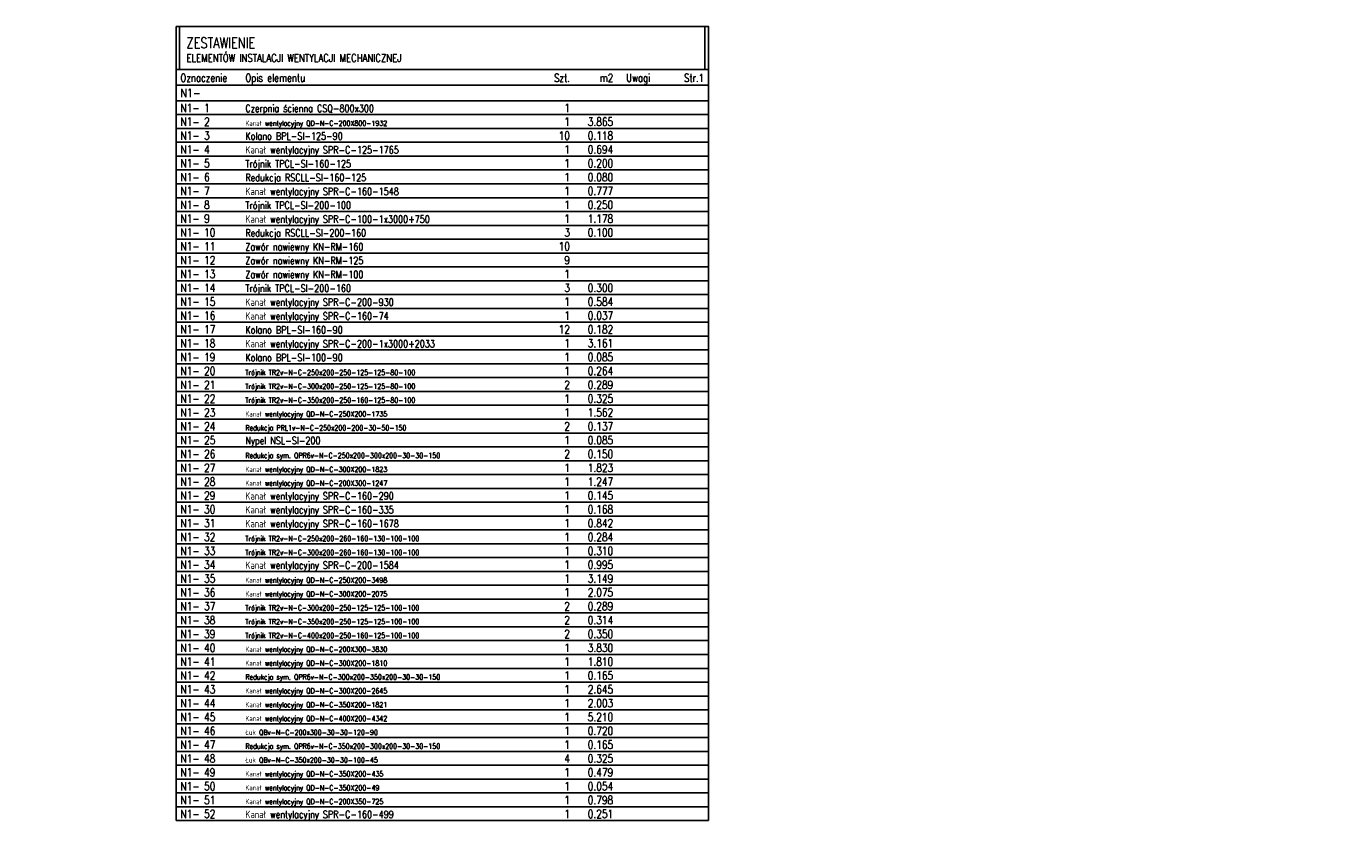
# Model space of a CAD drawing. Header units: millimetres. Extents: x 2263 to 12009, y 1338 to 5538.
# Tile 78 of 78: x 8561 to 9933, y 4059 to 4885. Entities that reach past the tile are written whole.
import ezdxf
from ezdxf.enums import TextEntityAlignment as Align

# ---------------------------------------------------------------- set-up
doc = ezdxf.new("R2010")
doc.units = ezdxf.units.MM
doc.layers.add('A_opisy', color=81, linetype='Continuous', lineweight=13)
for name, color, linetype in [('WENTYLE_ZESTAWIENIE0', 12, 'Continuous'), ('WENTYLE_ZESTAWIENIE1', 210, 'Continuous'), ('WENTYLE_ZESTAWIENIE2', 101, 'Continuous')]:
    doc.layers.add(name, color=color, linetype=linetype)
doc.styles.get("Standard").update_dxf_attribs({"font": 'arial.ttf'})
doc.styles.add('STYL_WENTYLE', font='romans.shx', dxfattribs={"width": 0.8})

msp = doc.modelspace()

# ---------------------------------------------------------------- linework, layer by layer
at = {"layer": 'WENTYLE_ZESTAWIENIE0', "color": 18, "true_color": 0x000000}
for p, q in [((8719.93581, 4884.73919), (8719.93581, 4839.73919)), ((9266.23581, 4884.73919), (9266.23581, 4839.73919)), ((8716.33581, 4807.33919), (8716.33581, 4792.93919)), ((9269.83581, 4792.93919), (9269.83581, 4807.33919)), ((8716.33581, 4792.93919), (8716.33581, 4778.53919)), ((9269.83581, 4778.53919), (9269.83581, 4792.93919)), ((8716.33581, 4778.53919), (8716.33581, 4764.13919)), ((9269.83581, 4764.13919), (9269.83581, 4778.53919)), ((8716.33581, 4764.13919), (8716.33581, 4749.73919)), ((9269.83581, 4749.73919), (9269.83581, 4764.13919)), ((8716.33581, 4749.73919), (8716.33581, 4735.33919)), ((9269.83581, 4735.33919), (9269.83581, 4749.73919)), ((8716.33581, 4735.33919), (8716.33581, 4720.93919)), ((9269.83581, 4720.93919), (9269.83581, 4735.33919)), ((8716.33581, 4720.93919), (8716.33581, 4706.53919)), ((9269.83581, 4706.53919), (9269.83581, 4720.93919)), ((8716.33581, 4706.53919), (8716.33581, 4692.13919)), ((9269.83581, 4692.13919), (9269.83581, 4706.53919)), ((8716.33581, 4692.13919), (8716.33581, 4677.73919)), ((9269.83581, 4677.73919), (9269.83581, 4692.13919)), ((8716.33581, 4677.73919), (8716.33581, 4663.33919)), ((9269.83581, 4663.33919), (9269.83581, 4677.73919)), ((8716.33581, 4663.33919), (8716.33581, 4648.93919)), ((9269.83581, 4648.93919), (9269.83581, 4663.33919)), ((8716.33581, 4648.93919), (8716.33581, 4634.53919)), ((9269.83581, 4634.53919), (9269.83581, 4648.93919)), ((8716.33581, 4634.53919), (8716.33581, 4620.13919)), ((9269.83581, 4620.13919), (9269.83581, 4634.53919)), ((8716.33581, 4620.13919), (8716.33581, 4605.73919)), ((9269.83581, 4605.73919), (9269.83581, 4620.13919)), ((8716.33581, 4605.73919), (8716.33581, 4591.33919)), ((9269.83581, 4591.33919), (9269.83581, 4605.73919)), ((8716.33581, 4591.33919), (8716.33581, 4576.93919)), ((9269.83581, 4576.93919), (9269.83581, 4591.33919)), ((8716.33581, 4576.93919), (8716.33581, 4562.53919)), ((9269.83581, 4562.53919), (9269.83581, 4576.93919)), ((8716.33581, 4562.53919), (8716.33581, 4548.13919)), ((9269.83581, 4548.13919), (9269.83581, 4562.53919)), ((8716.33581, 4548.13919), (8716.33581, 4533.73919)), ((9269.83581, 4533.73919), (9269.83581, 4548.13919)), ((8716.33581, 4533.73919), (8716.33581, 4519.33919)), ((9269.83581, 4519.33919), (9269.83581, 4533.73919)), ((8716.33581, 4519.33919), (8716.33581, 4504.93919)), ((9269.83581, 4504.93919), (9269.83581, 4519.33919)), ((8716.33581, 4504.93919), (8716.33581, 4490.53919)), ((9269.83581, 4490.53919), (9269.83581, 4504.93919)), ((8716.33581, 4490.53919), (8716.33581, 4476.13919)), ((9269.83581, 4476.13919), (9269.83581, 4490.53919)), ((8716.33581, 4476.13919), (8716.33581, 4461.73919)), ((9269.83581, 4461.73919), (9269.83581, 4476.13919)), ((8716.33581, 4461.73919), (8716.33581, 4447.33919)), ((9269.83581, 4447.33919), (9269.83581, 4461.73919)), ((8716.33581, 4447.33919), (8716.33581, 4432.93919)), ((9269.83581, 4432.93919), (9269.83581, 4447.33919)), ((8716.33581, 4432.93919), (8716.33581, 4418.53919)), ((9269.83581, 4418.53919), (9269.83581, 4432.93919)), ((8716.33581, 4418.53919), (8716.33581, 4404.13919)), ((9269.83581, 4404.13919), (9269.83581, 4418.53919)), ((8716.33581, 4404.13919), (8716.33581, 4389.73919)), ((9269.83581, 4389.73919), (9269.83581, 4404.13919)), ((8716.33581, 4389.73919), (8716.33581, 4375.33919)), ((9269.83581, 4375.33919), (9269.83581, 4389.73919)), ((8716.33581, 4375.33919), (8716.33581, 4360.93919)), ((9269.83581, 4360.93919), (9269.83581, 4375.33919)), ((8716.33581, 4360.93919), (8716.33581, 4346.53919)), ((9269.83581, 4346.53919), (9269.83581, 4360.93919)), ((8716.33581, 4346.53919), (8716.33581, 4332.13919)), ((9269.83581, 4332.13919), (9269.83581, 4346.53919)), ((8716.33581, 4332.13919), (8716.33581, 4317.73919)), ((9269.83581, 4317.73919), (9269.83581, 4332.13919)), ((8716.33581, 4317.73919), (8716.33581, 4303.33919)), ((9269.83581, 4303.33919), (9269.83581, 4317.73919)), ((8716.33581, 4303.33919), (8716.33581, 4288.93919)), ((9269.83581, 4288.93919), (9269.83581, 4303.33919)), ((8716.33581, 4288.93919), (8716.33581, 4274.53919)), ((9269.83581, 4274.53919), (9269.83581, 4288.93919)), ((8716.33581, 4274.53919), (8716.33581, 4260.13919)), ((9269.83581, 4260.13919), (9269.83581, 4274.53919)), ((8716.33581, 4260.13919), (8716.33581, 4245.73919)), ((9269.83581, 4245.73919), (9269.83581, 4260.13919)), ((8716.33581, 4245.73919), (8716.33581, 4231.33919)), ((9269.83581, 4231.33919), (9269.83581, 4245.73919)), ((8716.33581, 4231.33919), (8716.33581, 4216.93919)), ((9269.83581, 4216.93919), (9269.83581, 4231.33919)), ((8716.33581, 4216.93919), (8716.33581, 4202.53919)), ((9269.83581, 4202.53919), (9269.83581, 4216.93919)), ((8716.33581, 4202.53919), (8716.33581, 4188.13919)), ((9269.83581, 4188.13919), (9269.83581, 4202.53919)), ((8716.33581, 4188.13919), (8716.33581, 4173.73919)), ((9269.83581, 4173.73919), (9269.83581, 4188.13919)), ((8716.33581, 4173.73919), (8716.33581, 4159.33919)), ((9269.83581, 4159.33919), (9269.83581, 4173.73919)), ((8716.33581, 4159.33919), (8716.33581, 4144.93919)), ((9269.83581, 4144.93919), (9269.83581, 4159.33919)), ((8716.33581, 4144.93919), (8716.33581, 4130.53919)), ((9269.83581, 4130.53919), (9269.83581, 4144.93919)), ((8716.33581, 4130.53919), (8716.33581, 4116.13919)), ((9269.83581, 4116.13919), (9269.83581, 4130.53919)), ((8716.33581, 4116.13919), (8716.33581, 4101.73919)), ((9269.83581, 4101.73919), (9269.83581, 4116.13919)), ((8716.33581, 4101.73919), (8716.33581, 4087.33919)), ((9269.83581, 4087.33919), (9269.83581, 4101.73919)), ((8716.33581, 4087.33919), (8716.33581, 4072.93919)), ((9269.83581, 4072.93919), (9269.83581, 4087.33919)), ((8716.33581, 4072.93919), (8716.33581, 4058.53919)), ((9269.83581, 4058.53919), (9269.83581, 4072.93919)), ((8716.33581, 4058.53919), (9269.83581, 4058.53919))]:
    msp.add_line(p, q, dxfattribs=at)
for points in [[(8716.33581, 4884.73919), (8716.33581, 4839.73919), (9269.83581, 4839.73919), (9269.83581, 4884.73919)], [(8716.33581, 4839.73919), (8716.33581, 4823.53919), (9269.83581, 4823.53919), (9269.83581, 4839.73919)]]:
    msp.add_lwpolyline(points, close=True, dxfattribs=at)
msp.add_lwpolyline([(8716.33581, 4823.53919), (8716.33581, 4807.33919), (9269.83581, 4807.33919), (9269.83581, 4823.53919)], dxfattribs=at)
at = {"layer": 'WENTYLE_ZESTAWIENIE2', "color": 18, "true_color": 0x000000}
for p, q in [((8716.33581, 4792.93919), (9269.83581, 4792.93919)), ((8716.33581, 4778.53919), (9269.83581, 4778.53919)), ((8716.33581, 4764.13919), (9269.83581, 4764.13919)), ((8716.33581, 4749.73919), (9269.83581, 4749.73919)), ((8716.33581, 4735.33919), (9269.83581, 4735.33919)), ((8716.33581, 4720.93919), (9269.83581, 4720.93919)), ((8716.33581, 4706.53919), (9269.83581, 4706.53919)), ((8716.33581, 4692.13919), (9269.83581, 4692.13919)), ((8716.33581, 4677.73919), (9269.83581, 4677.73919)), ((8716.33581, 4663.33919), (9269.83581, 4663.33919)), ((8716.33581, 4648.93919), (9269.83581, 4648.93919)), ((8716.33581, 4634.53919), (9269.83581, 4634.53919)), ((8716.33581, 4620.13919), (9269.83581, 4620.13919)), ((8716.33581, 4605.73919), (9269.83581, 4605.73919)), ((8716.33581, 4591.33919), (9269.83581, 4591.33919)), ((8716.33581, 4576.93919), (9269.83581, 4576.93919)), ((8716.33581, 4562.53919), (9269.83581, 4562.53919)), ((8716.33581, 4548.13919), (9269.83581, 4548.13919)), ((8716.33581, 4533.73919), (9269.83581, 4533.73919)), ((8716.33581, 4519.33919), (9269.83581, 4519.33919)), ((8716.33581, 4504.93919), (9269.83581, 4504.93919)), ((8716.33581, 4490.53919), (9269.83581, 4490.53919)), ((8716.33581, 4476.13919), (9269.83581, 4476.13919)), ((8716.33581, 4461.73919), (9269.83581, 4461.73919)), ((8716.33581, 4447.33919), (9269.83581, 4447.33919)), ((8716.33581, 4432.93919), (9269.83581, 4432.93919)), ((8716.33581, 4418.53919), (9269.83581, 4418.53919)), ((8716.33581, 4404.13919), (9269.83581, 4404.13919)), ((8716.33581, 4389.73919), (9269.83581, 4389.73919)), ((8716.33581, 4375.33919), (9269.83581, 4375.33919)), ((8716.33581, 4360.93919), (9269.83581, 4360.93919)), ((8716.33581, 4346.53919), (9269.83581, 4346.53919)), ((8716.33581, 4332.13919), (9269.83581, 4332.13919)), ((8716.33581, 4317.73919), (9269.83581, 4317.73919)), ((8716.33581, 4303.33919), (9269.83581, 4303.33919)), ((8716.33581, 4288.93919), (9269.83581, 4288.93919)), ((8716.33581, 4274.53919), (9269.83581, 4274.53919)), ((8716.33581, 4260.13919), (9269.83581, 4260.13919)), ((8716.33581, 4245.73919), (9269.83581, 4245.73919)), ((8716.33581, 4231.33919), (9269.83581, 4231.33919)), ((8716.33581, 4216.93919), (9269.83581, 4216.93919)), ((8716.33581, 4202.53919), (9269.83581, 4202.53919)), ((8716.33581, 4188.13919), (9269.83581, 4188.13919)), ((8716.33581, 4173.73919), (9269.83581, 4173.73919)), ((8716.33581, 4159.33919), (9269.83581, 4159.33919)), ((8716.33581, 4144.93919), (9269.83581, 4144.93919)), ((8716.33581, 4130.53919), (9269.83581, 4130.53919)), ((8716.33581, 4116.13919), (9269.83581, 4116.13919)), ((8716.33581, 4101.73919), (9269.83581, 4101.73919)), ((8716.33581, 4087.33919), (9269.83581, 4087.33919)), ((8716.33581, 4072.93919), (9269.83581, 4072.93919))]:
    msp.add_line(p, q, dxfattribs=at)

# ---------------------------------------------------------------- texts
at = {"layer": 'A_opisy', "color": 0, "linetype": 'ByBlock', "lineweight": 25, "insert": (7478.0185, 4384.65858), "char_height": 18, "attachment_point": 1}
msp.add_mtext_dynamic_manual_height_columns('\\A1;\\pi130.16877;SCHEMAT KOMPLEKSU BUDYNKÓW SZKOŁY \\P\\pi32.45186;PODSTAWOWEJ IM. KS. JANA TWARDOWSKIEGO W TUROŚLI', width=806.7345465, gutter_width=12.5, heights=[137.1692], dxfattribs=at)
at = {"layer": 'WENTYLE_ZESTAWIENIE1', "color": 18, "true_color": 0x000000, "style": 'STYL_WENTYLE', "width": 0.8}
for s, height, p in [('ZESTAWIENIE', 10.8, (8727.13581, 4862.23919)), ('ELEMENTÓW INSTALACJI WENTYLACJI MECHANICZNEJ', 8.1, (8727.13581, 4847.83919)), ('Oznaczenie', 8.1, (8720.83581, 4827.13919)), ('Opis elementu', 8.1, (8788.33581, 4827.13919)), ('Uwagi', 8.1, (9184.33581, 4827.13919)), ('N1- ', 9, (8720.83581, 4810.93919)), ('N1- 1', 8.55, (8720.83581, 4795.63919)), ('Czerpnia ścienna CSQ-800x300', 7.65, (8788.33581, 4795.63919)), ('N1- 2', 8.55, (8720.83581, 4781.23919)), ('N1- 3', 8.55, (8720.83581, 4766.83919)), ('Kanał wentylacyjny QD-N-C-200X800-1932', 5.4, (8788.33581, 4781.23919)), ('Kolano BPL-SI-125-90', 7.65, (8788.33581, 4766.83919)), ('N1- 4', 8.55, (8720.83581, 4752.43919)), ('Kanał wentylacyjny SPR-C-125-1765', 7.65, (8788.33581, 4752.43919)), ('Trójnik TPCL-SI-160-125', 7.65, (8788.33581, 4738.03919)), ('N1- 5', 8.55, (8720.83581, 4738.03919)), ('N1- 6', 8.55, (8720.83581, 4723.63919)), ('Redukcja RSCLL-SI-160-125', 7.65, (8788.33581, 4723.63919)), ('N1- 7', 8.55, (8720.83581, 4709.23919)), ('Kanał wentylacyjny SPR-C-160-1548', 7.65, (8788.33581, 4709.23919)), ('N1- 8', 8.55, (8720.83581, 4694.83919)), ('Trójnik TPCL-SI-200-100', 7.65, (8788.33581, 4694.83919)), ('N1- 9', 8.55, (8720.83581, 4680.43919)), ('Kanał wentylacyjny SPR-C-100-1x3000+750', 7.65, (8788.33581, 4680.43919)), ('N1- 10', 8.55, (8720.83581, 4666.03919)), ('Redukcja RSCLL-SI-200-160', 7.65, (8788.33581, 4666.03919)), ('N1- 11', 8.55, (8720.83581, 4651.63919)), ('Zawór nawiewny KN-RM-160', 7.65, (8788.33581, 4651.63919)), ('N1- 12', 8.55, (8720.83581, 4637.23919)), ('Zawór nawiewny KN-RM-125', 7.65, (8788.33581, 4637.23919)), ('N1- 13', 8.55, (8720.83581, 4622.83919)), ('Zawór nawiewny KN-RM-100', 7.65, (8788.33581, 4622.83919)), ('N1- 14', 8.55, (8720.83581, 4608.43919)), ('Trójnik TPCL-SI-200-160', 7.65, (8788.33581, 4608.43919)), ('N1- 15', 8.55, (8720.83581, 4594.03919)), ('Kanał wentylacyjny SPR-C-200-930', 7.65, (8788.33581, 4594.03919)), ('N1- 16', 8.55, (8720.83581, 4579.63919)), ('Kanał wentylacyjny SPR-C-160-74', 7.65, (8788.33581, 4579.63919)), ('N1- 17', 8.55, (8720.83581, 4565.23919)), ('Kolano BPL-SI-160-90', 7.65, (8788.33581, 4565.23919)), ('N1- 18', 8.55, (8720.83581, 4550.83919)), ('Kanał wentylacyjny SPR-C-200-1x3000+2033', 7.65, (8788.33581, 4550.83919)), ('N1- 19', 8.55, (8720.83581, 4536.43919)), ('Kolano BPL-SI-100-90', 7.65, (8788.33581, 4536.43919)), ('N1- 20', 8.55, (8720.83581, 4522.03919)), ('Trójnik TR2v-N-C-250x200-250-125-125-80-100', 5.4, (8788.33581, 4522.03919)), ('N1- 21', 8.55, (8720.83581, 4507.63919)), ('Trójnik TR2v-N-C-300x200-250-125-125-80-100', 5.4, (8788.33581, 4507.63919)), ('N1- 22', 8.55, (8720.83581, 4493.23919)), ('N1- 23', 8.55, (8720.83581, 4478.83919)), ('Trójnik TR2v-N-C-350x200-250-160-125-80-100', 5.4, (8788.33581, 4493.23919)), ('N1- 24', 8.55, (8720.83581, 4464.43919)), ('Kanał wentylacyjny QD-N-C-250X200-1735', 5.4, (8788.33581, 4478.83919)), ('N1- 25', 8.55, (8720.83581, 4450.03919)), ('Redukcja PRL1v-N-C-250x200-200-30-50-150', 5.4, (8788.33581, 4464.43919)), ('Nypel NSL-SI-200', 7.65, (8788.33581, 4450.03919)), ('N1- 26', 8.55, (8720.83581, 4435.63919)), ('Redukcja sym. QPR6v-N-C-250x200-300x200-30-30-150', 5.4, (8788.33581, 4435.63919)), ('N1- 27', 8.55, (8720.83581, 4421.23919)), ('Kanał wentylacyjny QD-N-C-300X200-1823', 5.4, (8788.33581, 4421.23919)), ('N1- 28', 8.55, (8720.83581, 4406.83919)), ('Kanał wentylacyjny QD-N-C-200X300-1247', 5.4, (8788.33581, 4406.83919)), ('N1- 29', 8.55, (8720.83581, 4392.43919)), ('Kanał wentylacyjny SPR-C-160-290', 7.65, (8788.33581, 4392.43919)), ('N1- 30', 8.55, (8720.83581, 4378.03919)), ('Kanał wentylacyjny SPR-C-160-335', 7.65, (8788.33581, 4378.03919)), ('N1- 31', 8.55, (8720.83581, 4363.63919)), ('Kanał wentylacyjny SPR-C-160-1678', 7.65, (8788.33581, 4363.63919)), ('N1- 32', 8.55, (8720.83581, 4349.23919)), ('Trójnik TR2v-N-C-250x200-260-160-130-100-100', 5.4, (8788.33581, 4349.23919)), ('N1- 33', 8.55, (8720.83581, 4334.83919)), ('Trójnik TR2v-N-C-300x200-260-160-130-100-100', 5.4, (8788.33581, 4334.83919)), ('N1- 34', 8.55, (8720.83581, 4320.43919)), ('Kanał wentylacyjny SPR-C-200-1584', 7.65, (8788.33581, 4320.43919)), ('N1- 35', 8.55, (8720.83581, 4306.03919)), ('Kanał wentylacyjny QD-N-C-250X200-3498', 5.4, (8788.33581, 4306.03919)), ('N1- 36', 8.55, (8720.83581, 4291.63919)), ('Kanał wentylacyjny QD-N-C-300X200-2075', 5.4, (8788.33581, 4291.63919)), ('N1- 37', 8.55, (8720.83581, 4277.23919)), ('Trójnik TR2v-N-C-300x200-250-125-125-100-100', 5.4, (8788.33581, 4277.23919)), ('N1- 38', 8.55, (8720.83581, 4262.83919)), ('Trójnik TR2v-N-C-350x200-250-125-125-100-100', 5.4, (8788.33581, 4262.83919)), ('N1- 39', 8.55, (8720.83581, 4248.43919)), ('Trójnik TR2v-N-C-400x200-250-160-125-100-100', 5.4, (8788.33581, 4248.43919)), ('N1- 40', 8.55, (8720.83581, 4234.03919)), ('Kanał wentylacyjny QD-N-C-200X300-3830', 5.4, (8788.33581, 4234.03919)), ('N1- 41', 8.55, (8720.83581, 4219.63919)), ('Kanał wentylacyjny QD-N-C-300X200-1810', 5.4, (8788.33581, 4219.63919)), ('N1- 42', 8.55, (8720.83581, 4205.23919)), ('N1- 43', 8.55, (8720.83581, 4190.83919)), ('Redukcja sym. QPR6v-N-C-300x200-350x200-30-30-150', 5.4, (8788.33581, 4205.23919)), ('N1- 44', 8.55, (8720.83581, 4176.43919)), ('Kanał wentylacyjny QD-N-C-300X200-2645', 5.4, (8788.33581, 4190.83919)), ('N1- 45', 8.55, (8720.83581, 4162.03919)), ('Kanał wentylacyjny QD-N-C-350X200-1821', 5.4, (8788.33581, 4176.43919)), ('Kanał wentylacyjny QD-N-C-400X200-4342', 5.4, (8788.33581, 4162.03919)), ('N1- 46', 8.55, (8720.83581, 4147.63919)), ('Łuk QBv-N-C-200x300-30-30-120-90', 5.4, (8788.33581, 4147.63919)), ('N1- 47', 8.55, (8720.83581, 4133.23919)), ('Redukcja sym. QPR6v-N-C-350x200-300x200-30-30-150', 5.4, (8788.33581, 4133.23919)), ('N1- 48', 8.55, (8720.83581, 4118.83919)), ('Łuk QBv-N-C-350x200-30-30-100-45', 5.4, (8788.33581, 4118.83919)), ('N1- 49', 8.55, (8720.83581, 4104.43919)), ('Kanał wentylacyjny QD-N-C-350X200-435', 5.4, (8788.33581, 4104.43919)), ('N1- 50', 8.55, (8720.83581, 4090.03919)), ('Kanał wentylacyjny QD-N-C-350X200-49', 5.4, (8788.33581, 4090.03919)), ('N1- 51', 8.55, (8720.83581, 4075.63919)), ('Kanał wentylacyjny QD-N-C-200X350-725', 5.4, (8788.33581, 4075.63919)), ('N1- 52', 8.55, (8720.83581, 4061.23919)), ('Kanał wentylacyjny SPR-C-160-499', 7.65, (8788.33581, 4061.23919))]:
    msp.add_text(s, height=height, dxfattribs=at).set_placement(p)
for s, height, p in [('Szt.', 8.1, (9125.83581, 4827.13919)), ('m2', 8.1, (9170.83581, 4827.13919)), ('Str.1', 8.1, (9265.33581, 4827.13919)), ('1', 8.55, (9125.83581, 4795.63919)), ('1', 8.55, (9125.83581, 4781.23919)), ('3.865', 8.55, (9170.83581, 4781.23919)), ('10', 8.55, (9125.83581, 4766.83919)), ('0.118', 8.55, (9170.83581, 4766.83919)), ('1', 8.55, (9125.83581, 4752.43919)), ('0.694', 8.55, (9170.83581, 4752.43919)), ('1', 8.55, (9125.83581, 4738.03919)), ('0.200', 8.55, (9170.83581, 4738.03919)), ('1', 8.55, (9125.83581, 4723.63919)), ('0.080', 8.55, (9170.83581, 4723.63919)), ('1', 8.55, (9125.83581, 4709.23919)), ('0.777', 8.55, (9170.83581, 4709.23919)), ('1', 8.55, (9125.83581, 4694.83919)), ('0.250', 8.55, (9170.83581, 4694.83919)), ('1', 8.55, (9125.83581, 4680.43919)), ('1.178', 8.55, (9170.83581, 4680.43919)), ('3', 8.55, (9125.83581, 4666.03919)), ('0.100', 8.55, (9170.83581, 4666.03919)), ('10', 8.55, (9125.83581, 4651.63919)), ('9', 8.55, (9125.83581, 4637.23919)), ('1', 8.55, (9125.83581, 4622.83919)), ('3', 8.55, (9125.83581, 4608.43919)), ('0.300', 8.55, (9170.83581, 4608.43919)), ('1', 8.55, (9125.83581, 4594.03919)), ('0.584', 8.55, (9170.83581, 4594.03919)), ('1', 8.55, (9125.83581, 4579.63919)), ('0.037', 8.55, (9170.83581, 4579.63919)), ('12', 8.55, (9125.83581, 4565.23919)), ('0.182', 8.55, (9170.83581, 4565.23919)), ('1', 8.55, (9125.83581, 4550.83919)), ('3.161', 8.55, (9170.83581, 4550.83919)), ('1', 8.55, (9125.83581, 4536.43919)), ('0.085', 8.55, (9170.83581, 4536.43919)), ('1', 8.55, (9125.83581, 4522.03919)), ('0.264', 8.55, (9170.83581, 4522.03919)), ('2', 8.55, (9125.83581, 4507.63919)), ('0.289', 8.55, (9170.83581, 4507.63919)), ('1', 8.55, (9125.83581, 4493.23919)), ('0.325', 8.55, (9170.83581, 4493.23919)), ('1', 8.55, (9125.83581, 4478.83919)), ('1.562', 8.55, (9170.83581, 4478.83919)), ('2', 8.55, (9125.83581, 4464.43919)), ('0.137', 8.55, (9170.83581, 4464.43919)), ('0.085', 8.55, (9170.83581, 4450.03919)), ('1', 8.55, (9125.83581, 4450.03919)), ('2', 8.55, (9125.83581, 4435.63919)), ('0.150', 8.55, (9170.83581, 4435.63919)), ('1', 8.55, (9125.83581, 4421.23919)), ('1.823', 8.55, (9170.83581, 4421.23919)), ('1', 8.55, (9125.83581, 4406.83919)), ('1.247', 8.55, (9170.83581, 4406.83919)), ('1', 8.55, (9125.83581, 4392.43919)), ('0.145', 8.55, (9170.83581, 4392.43919)), ('1', 8.55, (9125.83581, 4378.03919)), ('0.168', 8.55, (9170.83581, 4378.03919)), ('1', 8.55, (9125.83581, 4363.63919)), ('0.842', 8.55, (9170.83581, 4363.63919)), ('1', 8.55, (9125.83581, 4349.23919)), ('0.284', 8.55, (9170.83581, 4349.23919)), ('1', 8.55, (9125.83581, 4334.83919)), ('0.310', 8.55, (9170.83581, 4334.83919)), ('1', 8.55, (9125.83581, 4320.43919)), ('0.995', 8.55, (9170.83581, 4320.43919)), ('1', 8.55, (9125.83581, 4306.03919)), ('3.149', 8.55, (9170.83581, 4306.03919)), ('1', 8.55, (9125.83581, 4291.63919)), ('2.075', 8.55, (9170.83581, 4291.63919)), ('2', 8.55, (9125.83581, 4277.23919)), ('0.289', 8.55, (9170.83581, 4277.23919)), ('2', 8.55, (9125.83581, 4262.83919)), ('0.314', 8.55, (9170.83581, 4262.83919)), ('2', 8.55, (9125.83581, 4248.43919)), ('0.350', 8.55, (9170.83581, 4248.43919)), ('1', 8.55, (9125.83581, 4234.03919)), ('3.830', 8.55, (9170.83581, 4234.03919)), ('1', 8.55, (9125.83581, 4219.63919)), ('1.810', 8.55, (9170.83581, 4219.63919)), ('1', 8.55, (9125.83581, 4205.23919)), ('0.165', 8.55, (9170.83581, 4205.23919)), ('1', 8.55, (9125.83581, 4190.83919)), ('2.645', 8.55, (9170.83581, 4190.83919)), ('1', 8.55, (9125.83581, 4176.43919)), ('2.003', 8.55, (9170.83581, 4176.43919)), ('1', 8.55, (9125.83581, 4162.03919)), ('5.210', 8.55, (9170.83581, 4162.03919)), ('1', 8.55, (9125.83581, 4147.63919)), ('0.720', 8.55, (9170.83581, 4147.63919)), ('1', 8.55, (9125.83581, 4133.23919)), ('0.165', 8.55, (9170.83581, 4133.23919)), ('4', 8.55, (9125.83581, 4118.83919)), ('0.325', 8.55, (9170.83581, 4118.83919)), ('1', 8.55, (9125.83581, 4104.43919)), ('0.479', 8.55, (9170.83581, 4104.43919)), ('1', 8.55, (9125.83581, 4090.03919)), ('0.054', 8.55, (9170.83581, 4090.03919)), ('1', 8.55, (9125.83581, 4075.63919)), ('0.798', 8.55, (9170.83581, 4075.63919)), ('1', 8.55, (9125.83581, 4061.23919)), ('0.251', 8.55, (9170.83581, 4061.23919))]:
    msp.add_text(s, height=height, dxfattribs=at).set_placement(p, align=Align.RIGHT)

doc.saveas('drawing.dxf')
